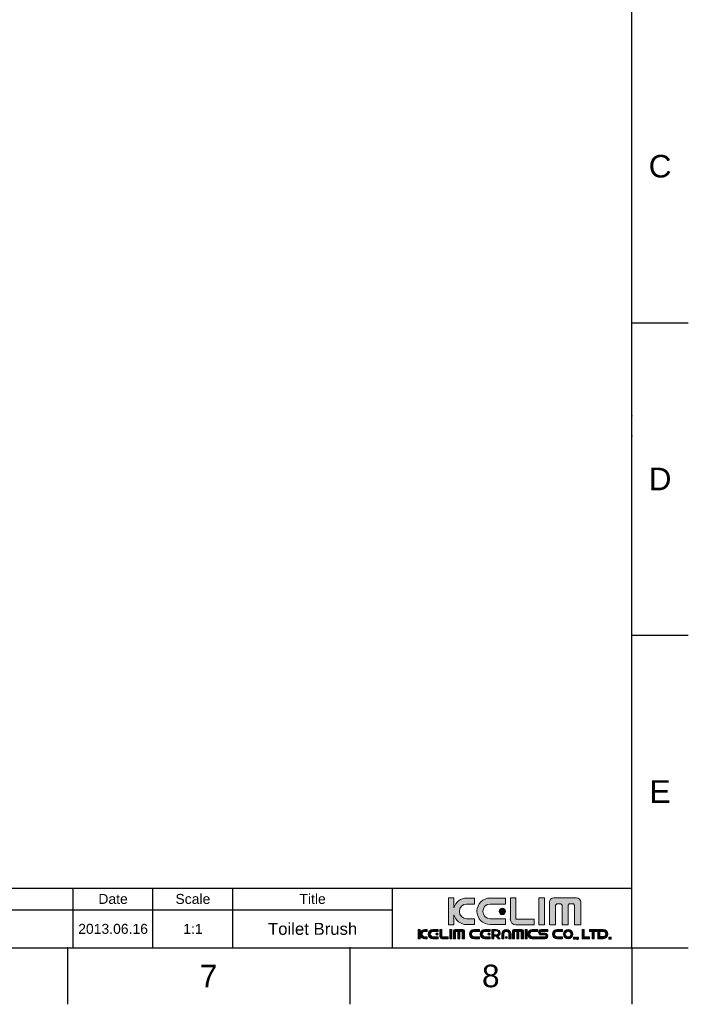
# Model space of a CAD drawing. Header units: millimetres. Extents: x 580 to 2065, y -13 to 1037.
# Tile 5 of 6: x 1646 to 2065, y -13 to 604. Entities that reach past the tile are written whole.
import ezdxf

# ---------------------------------------------------------------- set-up
doc = ezdxf.new("R2010")
doc.units = ezdxf.units.MM
doc.header["$LTSCALE"] = 0.1
doc.layers.add('FORM', color=7, linetype='Continuous')
doc.layers.add('TEXT', color=2, linetype='Continuous')
doc.styles.get("Standard").update_dxf_attribs({"font": 'arial_0.ttf'})

msp = doc.modelspace()

# ---------------------------------------------------------------- hatches: boundary and pattern name
at = {"layer": 'TEXT'}
h = msp.add_hatch(color=2, dxfattribs=at)
h.dxf.hatch_style = 2
edge = h.paths.add_edge_path()
edge.add_spline(control_points=[(1930.67, 40.36), (1930.67, 40.36), (1925.85, 40.36), (1925.85, 40.36), (1923.31, 40.36), (1921.27, 42.41), (1921.27, 44.93), (1921.27, 47.47), (1923.31, 49.52), (1925.85, 49.52), (1925.85, 49.52), (1930.67, 49.52), (1930.67, 49.52), (1930.67, 49.52), (1930.67, 53.3), (1930.67, 53.3), (1930.67, 53.3), (1925.91, 53.3), (1925.91, 53.3), (1922.09, 53.3), (1918.89, 50.74), (1917.91, 47.25), (1917.91, 47.25), (1917.91, 53.42), (1917.91, 53.42), (1917.91, 53.42), (1914.38, 53.42), (1914.38, 53.42), (1914.38, 53.42), (1914.38, 36.58), (1914.38, 36.58), (1914.38, 36.58), (1917.91, 36.58), (1917.91, 36.58), (1917.91, 36.58), (1917.91, 42.76), (1917.91, 42.76), (1918.89, 39.26), (1922.09, 36.69), (1925.91, 36.69), (1925.91, 36.69), (1930.67, 36.69), (1930.67, 36.69), (1930.67, 36.69), (1930.67, 40.36), (1930.67, 40.36)], knot_values=[0, 0, 0, 0, 1, 1, 1, 2, 2, 2, 3, 3, 3, 4, 4, 4, 5, 5, 5, 6, 6, 6, 7, 7, 7, 8, 8, 8, 9, 9, 9, 10, 10, 10, 11, 11, 11, 12, 12, 12, 13, 13, 13, 14, 14, 14, 15, 15, 15, 15], degree=3, periodic=0)
h = msp.add_hatch(color=256, dxfattribs=at)
h.dxf.hatch_style = 2
edge = h.paths.add_edge_path()
edge.add_spline(control_points=[(1940.63, 36.69), (1940.63, 36.69), (1950.23, 36.69), (1950.23, 36.69), (1950.23, 36.69), (1950.23, 40.36), (1950.23, 40.36), (1950.23, 40.36), (1940.57, 40.36), (1940.57, 40.36), (1938.04, 40.36), (1936, 42.41), (1936, 44.93), (1936, 47.47), (1938.04, 49.52), (1940.57, 49.52), (1940.57, 49.52), (1950.23, 49.52), (1950.23, 49.52), (1950.23, 49.52), (1950.23, 53.3), (1950.23, 53.3), (1950.23, 53.3), (1940.63, 53.3), (1940.63, 53.3), (1936.04, 53.3), (1932.33, 49.59), (1932.33, 45), (1932.33, 40.41), (1936.04, 36.69), (1940.63, 36.69)], knot_values=[0, 0, 0, 0, 1, 1, 1, 2, 2, 2, 3, 3, 3, 4, 4, 4, 5, 5, 5, 6, 6, 6, 7, 7, 7, 8, 8, 8, 9, 9, 9, 10, 10, 10, 10], degree=3, periodic=0)
h = msp.add_hatch(color=2, dxfattribs=at)
h.dxf.hatch_style = 2
edge = h.paths.add_edge_path()
edge.add_spline(control_points=[(1956.74, 36.56), (1956.74, 36.56), (1968.09, 36.56), (1968.09, 36.56), (1968.09, 36.56), (1968.09, 40.1), (1968.09, 40.1), (1968.09, 40.1), (1956.77, 40.1), (1956.77, 40.1), (1956.77, 40.1), (1956.75, 40.06), (1956.75, 40.06), (1956.75, 40.06), (1956.75, 53.42), (1956.75, 53.42), (1956.75, 53.42), (1953.22, 53.42), (1953.22, 53.42), (1953.22, 53.42), (1953.22, 40.1), (1953.22, 40.1), (1953.22, 40.1), (1953.21, 40.11), (1953.21, 40.11), (1953.21, 38.15), (1954.8, 36.55), (1956.77, 36.55), (1956.77, 36.55), (1956.74, 36.56), (1956.74, 36.56)], knot_values=[0, 0, 0, 0, 1, 1, 1, 2, 2, 2, 3, 3, 3, 4, 4, 4, 5, 5, 5, 6, 6, 6, 7, 7, 7, 8, 8, 8, 9, 9, 9, 10, 10, 10, 10], degree=3, periodic=0)
h = msp.add_hatch(color=2, dxfattribs=at)
h.dxf.hatch_style = 2
h.paths.add_polyline_path([(1974.57, 53.42), (1971.03, 53.42), (1971.03, 36.58), (1974.57, 36.58)])
h = msp.add_hatch(color=2, dxfattribs=at)
h.dxf.hatch_style = 2
edge = h.paths.add_edge_path()
edge.add_spline(control_points=[(1994.75, 53.34), (1994.75, 53.34), (1980.37, 53.34), (1980.37, 53.34), (1978.89, 53.34), (1977.69, 52.15), (1977.69, 50.68), (1977.69, 50.68), (1977.69, 36.6), (1977.69, 36.6), (1977.69, 36.6), (1981.51, 36.6), (1981.51, 36.6), (1981.51, 36.6), (1981.51, 48.94), (1981.51, 48.94), (1981.51, 48.94), (1982.31, 49.74), (1982.31, 49.74), (1982.31, 49.74), (1984.87, 49.74), (1984.87, 49.74), (1984.87, 49.74), (1985.67, 48.94), (1985.67, 48.94), (1985.67, 48.94), (1985.67, 36.6), (1985.67, 36.6), (1985.67, 36.6), (1989.36, 36.6), (1989.36, 36.6), (1989.36, 36.6), (1989.36, 48.94), (1989.36, 48.94), (1989.36, 48.94), (1990.17, 49.74), (1990.17, 49.74), (1990.17, 49.74), (1992.72, 49.74), (1992.72, 49.74), (1992.72, 49.74), (1993.51, 48.94), (1993.51, 48.94), (1993.51, 48.94), (1993.51, 36.6), (1993.51, 36.6), (1993.51, 36.6), (1997.43, 36.6), (1997.43, 36.6), (1997.43, 36.6), (1997.43, 50.68), (1997.43, 50.68), (1997.43, 52.15), (1996.23, 53.34), (1994.75, 53.34)], knot_values=[0, 0, 0, 0, 1, 1, 1, 2, 2, 2, 3, 3, 3, 4, 4, 4, 5, 5, 5, 6, 6, 6, 7, 7, 7, 8, 8, 8, 9, 9, 9, 10, 10, 10, 11, 11, 11, 12, 12, 12, 13, 13, 13, 14, 14, 14, 15, 15, 15, 16, 16, 16, 17, 17, 17, 18, 18, 18, 18], degree=3, periodic=0)
h = msp.add_hatch(color=2, dxfattribs=at)
h.dxf.hatch_style = 2
edge = h.paths.add_edge_path()
edge.add_spline(control_points=[(1946.18, 44.93), (1946.18, 43.83), (1947.08, 42.93), (1948.18, 42.93), (1949.29, 42.93), (1950.19, 43.83), (1950.19, 44.93), (1950.19, 46.05), (1949.29, 46.94), (1948.18, 46.94), (1947.08, 46.94), (1946.18, 46.05), (1946.18, 44.93)], knot_values=[0, 0, 0, 0, 1, 1, 1, 2, 2, 2, 3, 3, 3, 4, 4, 4, 4], degree=3, periodic=0)
h = msp.add_hatch(color=2, dxfattribs=at)
h.dxf.hatch_style = 2
edge = h.paths.add_edge_path()
edge.add_spline(control_points=[(1896.76, 31.5), (1896.76, 31.5), (1896.76, 33.66), (1896.76, 33.66), (1896.76, 33.66), (1895.53, 33.66), (1895.53, 33.66), (1895.53, 33.66), (1895.53, 27.78), (1895.53, 27.78), (1895.53, 27.78), (1896.76, 27.78), (1896.76, 27.78), (1896.76, 27.78), (1896.76, 29.95), (1896.76, 29.95), (1897.09, 28.73), (1898.21, 27.83), (1899.55, 27.83), (1899.55, 27.83), (1901.21, 27.83), (1901.21, 27.83), (1901.21, 27.83), (1901.21, 29.1), (1901.21, 29.1), (1901.21, 29.1), (1899.53, 29.1), (1899.53, 29.1), (1898.64, 29.1), (1897.93, 29.82), (1897.93, 30.7), (1897.93, 31.59), (1898.64, 32.3), (1899.53, 32.3), (1899.53, 32.3), (1901.21, 32.3), (1901.21, 32.3), (1901.21, 32.3), (1901.21, 33.62), (1901.21, 33.62), (1901.21, 33.62), (1899.55, 33.62), (1899.55, 33.62), (1898.21, 33.62), (1897.09, 32.72), (1896.76, 31.5)], knot_values=[0, 0, 0, 0, 1, 1, 1, 2, 2, 2, 3, 3, 3, 4, 4, 4, 5, 5, 5, 6, 6, 6, 7, 7, 7, 8, 8, 8, 9, 9, 9, 10, 10, 10, 11, 11, 11, 12, 12, 12, 13, 13, 13, 14, 14, 14, 15, 15, 15, 15], degree=3, periodic=0)
h = msp.add_hatch(color=2, dxfattribs=at)
h.dxf.hatch_style = 2
edge = h.paths.add_edge_path()
edge.add_spline(control_points=[(1901.78, 30.72), (1901.78, 29.12), (1903.08, 27.83), (1904.68, 27.83), (1904.68, 27.83), (1908.03, 27.83), (1908.03, 27.83), (1908.03, 27.83), (1908.03, 29.1), (1908.03, 29.1), (1908.03, 29.1), (1904.66, 29.1), (1904.66, 29.1), (1903.78, 29.1), (1903.06, 29.82), (1903.06, 30.7), (1903.06, 31.59), (1903.78, 32.3), (1904.66, 32.3), (1904.66, 32.3), (1908.03, 32.3), (1908.03, 32.3), (1908.03, 32.3), (1908.03, 33.62), (1908.03, 33.62), (1908.03, 33.62), (1904.68, 33.62), (1904.68, 33.62), (1903.08, 33.62), (1901.78, 32.32), (1901.78, 30.72)], knot_values=[0, 0, 0, 0, 1, 1, 1, 2, 2, 2, 3, 3, 3, 4, 4, 4, 5, 5, 5, 6, 6, 6, 7, 7, 7, 8, 8, 8, 9, 9, 9, 10, 10, 10, 10], degree=3, periodic=0)
h = msp.add_hatch(color=2, dxfattribs=at)
h.dxf.hatch_style = 2
edge = h.paths.add_edge_path()
edge.add_spline(control_points=[(1906.62, 30.7), (1906.62, 30.31), (1906.93, 30), (1907.31, 30), (1907.7, 30), (1908.01, 30.31), (1908.01, 30.7), (1908.01, 31.09), (1907.7, 31.4), (1907.31, 31.4), (1906.93, 31.4), (1906.62, 31.09), (1906.62, 30.7)], knot_values=[0, 0, 0, 0, 1, 1, 1, 2, 2, 2, 3, 3, 3, 4, 4, 4, 4], degree=3, periodic=0)
h = msp.add_hatch(color=2, dxfattribs=at)
h.dxf.hatch_style = 2
edge = h.paths.add_edge_path()
edge.add_spline(control_points=[(1910.3, 29), (1910.3, 29), (1910.3, 33.66), (1910.3, 33.66), (1910.3, 33.66), (1909.07, 33.66), (1909.07, 33.66), (1909.07, 33.66), (1909.07, 29.01), (1909.07, 29.01), (1909.07, 29.01), (1909.07, 29.02), (1909.07, 29.02), (1909.07, 28.33), (1909.62, 27.78), (1910.31, 27.78), (1910.31, 27.78), (1910.3, 27.78), (1910.3, 27.78), (1910.3, 27.78), (1914.26, 27.78), (1914.26, 27.78), (1914.26, 27.78), (1914.26, 29.01), (1914.26, 29.01), (1914.26, 29.01), (1910.31, 29.01), (1910.31, 29.01), (1910.31, 29.01), (1910.3, 29), (1910.3, 29)], knot_values=[0, 0, 0, 0, 1, 1, 1, 2, 2, 2, 3, 3, 3, 4, 4, 4, 5, 5, 5, 6, 6, 6, 7, 7, 7, 8, 8, 8, 9, 9, 9, 10, 10, 10, 10], degree=3, periodic=0)
h = msp.add_hatch(color=2, dxfattribs=at)
h.dxf.hatch_style = 2
h.paths.add_polyline_path([(1915.28, 27.78), (1916.52, 27.78), (1916.52, 33.66), (1915.28, 33.66)])
h = msp.add_hatch(color=2, dxfattribs=at)
h.dxf.hatch_style = 2
edge = h.paths.add_edge_path()
edge.add_spline(control_points=[(1923.56, 33.63), (1923.56, 33.63), (1918.54, 33.63), (1918.54, 33.63), (1918.02, 33.63), (1917.61, 33.22), (1917.61, 32.7), (1917.61, 32.7), (1917.61, 27.79), (1917.61, 27.79), (1917.61, 27.79), (1918.94, 27.79), (1918.94, 27.79), (1918.94, 27.79), (1918.94, 32.1), (1918.94, 32.1), (1918.94, 32.1), (1919.22, 32.38), (1919.22, 32.38), (1919.22, 32.38), (1920.11, 32.38), (1920.11, 32.38), (1920.11, 32.38), (1920.39, 32.1), (1920.39, 32.1), (1920.39, 32.1), (1920.39, 27.79), (1920.39, 27.79), (1920.39, 27.79), (1921.68, 27.79), (1921.68, 27.79), (1921.68, 27.79), (1921.68, 32.1), (1921.68, 32.1), (1921.68, 32.1), (1921.96, 32.38), (1921.96, 32.38), (1921.96, 32.38), (1922.85, 32.38), (1922.85, 32.38), (1922.85, 32.38), (1923.12, 32.1), (1923.12, 32.1), (1923.12, 32.1), (1923.12, 27.79), (1923.12, 27.79), (1923.12, 27.79), (1924.49, 27.79), (1924.49, 27.79), (1924.49, 27.79), (1924.49, 32.7), (1924.49, 32.7), (1924.49, 33.22), (1924.07, 33.63), (1923.56, 33.63)], knot_values=[0, 0, 0, 0, 1, 1, 1, 2, 2, 2, 3, 3, 3, 4, 4, 4, 5, 5, 5, 6, 6, 6, 7, 7, 7, 8, 8, 8, 9, 9, 9, 10, 10, 10, 11, 11, 11, 12, 12, 12, 13, 13, 13, 14, 14, 14, 15, 15, 15, 16, 16, 16, 17, 17, 17, 18, 18, 18, 18], degree=3, periodic=0)
h = msp.add_hatch(color=2, dxfattribs=at)
h.dxf.hatch_style = 2
edge = h.paths.add_edge_path()
edge.add_spline(control_points=[(1927.57, 30.72), (1927.57, 29.12), (1928.86, 27.83), (1930.46, 27.83), (1930.46, 27.83), (1933.81, 27.83), (1933.81, 27.83), (1933.81, 27.83), (1933.81, 29.1), (1933.81, 29.1), (1933.81, 29.1), (1930.44, 29.1), (1930.44, 29.1), (1929.56, 29.1), (1928.85, 29.82), (1928.85, 30.7), (1928.85, 31.59), (1929.56, 32.3), (1930.44, 32.3), (1930.44, 32.3), (1933.81, 32.3), (1933.81, 32.3), (1933.81, 32.3), (1933.81, 33.62), (1933.81, 33.62), (1933.81, 33.62), (1930.46, 33.62), (1930.46, 33.62), (1928.86, 33.62), (1927.57, 32.32), (1927.57, 30.72)], knot_values=[0, 0, 0, 0, 1, 1, 1, 2, 2, 2, 3, 3, 3, 4, 4, 4, 5, 5, 5, 6, 6, 6, 7, 7, 7, 8, 8, 8, 9, 9, 9, 10, 10, 10, 10], degree=3, periodic=0)
h = msp.add_hatch(color=2, dxfattribs=at)
h.dxf.hatch_style = 2
edge = h.paths.add_edge_path()
edge.add_spline(control_points=[(1934.39, 30.72), (1934.39, 29.12), (1935.68, 27.83), (1937.29, 27.83), (1937.29, 27.83), (1940.63, 27.83), (1940.63, 27.83), (1940.63, 27.83), (1940.63, 29.1), (1940.63, 29.1), (1940.63, 29.1), (1937.26, 29.1), (1937.26, 29.1), (1936.38, 29.1), (1935.67, 29.82), (1935.67, 30.7), (1935.67, 31.59), (1936.38, 32.3), (1937.26, 32.3), (1937.26, 32.3), (1940.63, 32.3), (1940.63, 32.3), (1940.63, 32.3), (1940.63, 33.62), (1940.63, 33.62), (1940.63, 33.62), (1937.29, 33.62), (1937.29, 33.62), (1935.68, 33.62), (1934.39, 32.32), (1934.39, 30.72)], knot_values=[0, 0, 0, 0, 1, 1, 1, 2, 2, 2, 3, 3, 3, 4, 4, 4, 5, 5, 5, 6, 6, 6, 7, 7, 7, 8, 8, 8, 9, 9, 9, 10, 10, 10, 10], degree=3, periodic=0)
h = msp.add_hatch(color=2, dxfattribs=at)
h.dxf.hatch_style = 2
edge = h.paths.add_edge_path()
edge.add_spline(control_points=[(1939.22, 30.7), (1939.22, 30.31), (1939.53, 30), (1939.92, 30), (1940.3, 30), (1940.62, 30.31), (1940.62, 30.7), (1940.62, 31.09), (1940.3, 31.4), (1939.92, 31.4), (1939.53, 31.4), (1939.22, 31.09), (1939.22, 30.7)], knot_values=[0, 0, 0, 0, 1, 1, 1, 2, 2, 2, 3, 3, 3, 4, 4, 4, 4], degree=3, periodic=0)
h = msp.add_hatch(color=2, dxfattribs=at)
h.dxf.hatch_style = 2
edge = h.paths.add_edge_path()
edge.add_spline(control_points=[(1946.86, 31.49), (1946.86, 32.69), (1945.76, 33.66), (1944.41, 33.66), (1944.41, 33.66), (1942.81, 33.66), (1942.81, 33.66), (1942.81, 33.66), (1941.58, 33.66), (1941.58, 33.66), (1941.58, 33.66), (1941.58, 32.7), (1941.58, 32.7), (1941.58, 32.7), (1941.58, 30.32), (1941.58, 30.32), (1941.58, 30.32), (1941.58, 29.33), (1941.58, 29.33), (1941.58, 29.33), (1941.58, 27.78), (1941.58, 27.78), (1941.58, 27.78), (1942.81, 27.78), (1942.81, 27.78), (1942.81, 27.78), (1942.81, 29.33), (1942.81, 29.33), (1942.81, 29.33), (1944.31, 29.33), (1944.31, 29.33), (1944.31, 29.33), (1945.62, 27.78), (1945.62, 27.78), (1945.62, 27.78), (1946.85, 27.78), (1946.85, 27.78), (1946.85, 27.78), (1945.39, 29.51), (1945.39, 29.51), (1946.25, 29.84), (1946.86, 30.61), (1946.86, 31.49)], knot_values=[0, 0, 0, 0, 1, 1, 1, 2, 2, 2, 3, 3, 3, 4, 4, 4, 5, 5, 5, 6, 6, 6, 7, 7, 7, 8, 8, 8, 9, 9, 9, 10, 10, 10, 11, 11, 11, 12, 12, 12, 13, 13, 13, 14, 14, 14, 14], degree=3, periodic=0)
edge = h.paths.add_edge_path()
edge.add_spline(control_points=[(1944.43, 30.32), (1944.43, 30.32), (1942.81, 30.32), (1942.81, 30.32), (1942.81, 30.32), (1942.81, 32.7), (1942.81, 32.7), (1942.81, 32.7), (1944.43, 32.7), (1944.43, 32.7), (1945.17, 32.7), (1945.78, 32.17), (1945.78, 31.51), (1945.78, 30.85), (1945.17, 30.32), (1944.43, 30.32)], knot_values=[0, 0, 0, 0, 1, 1, 1, 2, 2, 2, 3, 3, 3, 4, 4, 4, 5, 5, 5, 5], degree=3, periodic=0)
h = msp.add_hatch(color=2, dxfattribs=at)
h.dxf.hatch_style = 2
edge = h.paths.add_edge_path()
edge.add_spline(control_points=[(1950.74, 33.62), (1949.15, 33.62), (1947.85, 32.42), (1947.85, 30.93), (1947.85, 30.93), (1947.85, 27.83), (1947.85, 27.83), (1947.85, 27.83), (1949.13, 27.83), (1949.13, 27.83), (1949.13, 27.83), (1949.13, 30.95), (1949.13, 30.95), (1949.13, 31.77), (1949.84, 32.43), (1950.72, 32.43), (1951.61, 32.43), (1952.32, 31.77), (1952.32, 30.95), (1952.32, 30.95), (1952.32, 27.83), (1952.32, 27.83), (1952.32, 27.83), (1953.64, 27.83), (1953.64, 27.83), (1953.64, 27.83), (1953.64, 30.93), (1953.64, 30.93), (1953.64, 32.42), (1952.35, 33.62), (1950.74, 33.62)], knot_values=[0, 0, 0, 0, 1, 1, 1, 2, 2, 2, 3, 3, 3, 4, 4, 4, 5, 5, 5, 6, 6, 6, 7, 7, 7, 8, 8, 8, 9, 9, 9, 10, 10, 10, 10], degree=3, periodic=0)
h = msp.add_hatch(color=2, dxfattribs=at)
h.dxf.hatch_style = 2
edge = h.paths.add_edge_path()
edge.add_spline(control_points=[(1960.49, 33.63), (1960.49, 33.63), (1955.48, 33.63), (1955.48, 33.63), (1954.96, 33.63), (1954.54, 33.22), (1954.54, 32.7), (1954.54, 32.7), (1954.54, 27.79), (1954.54, 27.79), (1954.54, 27.79), (1955.88, 27.79), (1955.88, 27.79), (1955.88, 27.79), (1955.88, 32.1), (1955.88, 32.1), (1955.88, 32.1), (1956.15, 32.38), (1956.15, 32.38), (1956.15, 32.38), (1957.05, 32.38), (1957.05, 32.38), (1957.05, 32.38), (1957.32, 32.1), (1957.32, 32.1), (1957.32, 32.1), (1957.32, 27.79), (1957.32, 27.79), (1957.32, 27.79), (1958.61, 27.79), (1958.61, 27.79), (1958.61, 27.79), (1958.61, 32.1), (1958.61, 32.1), (1958.61, 32.1), (1958.89, 32.38), (1958.89, 32.38), (1958.89, 32.38), (1959.78, 32.38), (1959.78, 32.38), (1959.78, 32.38), (1960.06, 32.1), (1960.06, 32.1), (1960.06, 32.1), (1960.06, 27.79), (1960.06, 27.79), (1960.06, 27.79), (1961.43, 27.79), (1961.43, 27.79), (1961.43, 27.79), (1961.43, 32.7), (1961.43, 32.7), (1961.43, 33.22), (1961.01, 33.63), (1960.49, 33.63)], knot_values=[0, 0, 0, 0, 1, 1, 1, 2, 2, 2, 3, 3, 3, 4, 4, 4, 5, 5, 5, 6, 6, 6, 7, 7, 7, 8, 8, 8, 9, 9, 9, 10, 10, 10, 11, 11, 11, 12, 12, 12, 13, 13, 13, 14, 14, 14, 15, 15, 15, 16, 16, 16, 17, 17, 17, 18, 18, 18, 18], degree=3, periodic=0)
h = msp.add_hatch(color=2, dxfattribs=at)
h.dxf.hatch_style = 2
h.paths.add_polyline_path([(1962.5, 27.78), (1963.73, 27.78), (1963.73, 33.66), (1962.5, 33.66)])
h = msp.add_hatch(color=2, dxfattribs=at)
h.dxf.hatch_style = 2
edge = h.paths.add_edge_path()
edge.add_spline(control_points=[(1964.1, 30.72), (1964.1, 29.12), (1965.39, 27.83), (1966.99, 27.83), (1966.99, 27.83), (1970.34, 27.83), (1970.34, 27.83), (1970.34, 27.83), (1970.34, 29.1), (1970.34, 29.1), (1970.34, 29.1), (1966.97, 29.1), (1966.97, 29.1), (1966.09, 29.1), (1965.37, 29.82), (1965.37, 30.7), (1965.37, 31.59), (1966.09, 32.3), (1966.97, 32.3), (1966.97, 32.3), (1970.34, 32.3), (1970.34, 32.3), (1970.34, 32.3), (1970.34, 33.62), (1970.34, 33.62), (1970.34, 33.62), (1966.99, 33.62), (1966.99, 33.62), (1965.39, 33.62), (1964.1, 32.32), (1964.1, 30.72)], knot_values=[0, 0, 0, 0, 1, 1, 1, 2, 2, 2, 3, 3, 3, 4, 4, 4, 5, 5, 5, 6, 6, 6, 7, 7, 7, 8, 8, 8, 9, 9, 9, 10, 10, 10, 10], degree=3, periodic=0)
h = msp.add_hatch(color=2, dxfattribs=at)
h.dxf.hatch_style = 2
edge = h.paths.add_edge_path()
edge.add_spline(control_points=[(1970.96, 31.83), (1970.96, 30.03), (1972.78, 30.19), (1972.78, 30.19), (1972.78, 30.19), (1972.83, 30.19), (1972.83, 30.19), (1972.83, 30.19), (1974.8, 30.19), (1974.8, 30.19), (1974.8, 30.19), (1975.15, 30.19), (1975.15, 30.19), (1975.15, 30.19), (1975.63, 30.11), (1975.63, 29.65), (1975.63, 29.19), (1975.32, 29.01), (1975.15, 29.01), (1975.15, 29.01), (1970.96, 29.01), (1970.96, 29.01), (1970.96, 29.01), (1970.96, 27.83), (1970.96, 27.83), (1970.96, 27.83), (1975.12, 27.83), (1975.12, 27.83), (1975.12, 27.83), (1976.67, 27.83), (1976.67, 29.62), (1976.67, 31.41), (1974.84, 31.26), (1974.84, 31.26), (1974.84, 31.26), (1974.8, 31.26), (1974.8, 31.26), (1974.8, 31.26), (1972.83, 31.26), (1972.83, 31.26), (1972.83, 31.26), (1972.48, 31.26), (1972.48, 31.26), (1972.48, 31.26), (1972, 31.34), (1972, 31.8), (1972, 32.26), (1972.31, 32.43), (1972.48, 32.43), (1972.48, 32.43), (1976.67, 32.43), (1976.67, 32.43), (1976.67, 32.43), (1976.67, 33.62), (1976.67, 33.62), (1976.67, 33.62), (1972.51, 33.62), (1972.51, 33.62), (1972.51, 33.62), (1970.96, 33.62), (1970.96, 31.83)], knot_values=[0, 0, 0, 0, 1, 1, 1, 2, 2, 2, 3, 3, 3, 4, 4, 4, 5, 5, 5, 6, 6, 6, 7, 7, 7, 8, 8, 8, 9, 9, 9, 10, 10, 10, 11, 11, 11, 12, 12, 12, 13, 13, 13, 14, 14, 14, 15, 15, 15, 16, 16, 16, 17, 17, 17, 18, 18, 18, 19, 19, 19, 20, 20, 20, 20], degree=3, periodic=0)
h = msp.add_hatch(color=2, dxfattribs=at)
h.dxf.hatch_style = 2
edge = h.paths.add_edge_path()
edge.add_spline(control_points=[(1979.65, 30.72), (1979.65, 29.12), (1980.94, 27.83), (1982.54, 27.83), (1982.54, 27.83), (1985.89, 27.83), (1985.89, 27.83), (1985.89, 27.83), (1985.89, 29.1), (1985.89, 29.1), (1985.89, 29.1), (1982.52, 29.1), (1982.52, 29.1), (1981.64, 29.1), (1980.93, 29.82), (1980.93, 30.7), (1980.93, 31.59), (1981.64, 32.3), (1982.52, 32.3), (1982.52, 32.3), (1985.89, 32.3), (1985.89, 32.3), (1985.89, 32.3), (1985.89, 33.62), (1985.89, 33.62), (1985.89, 33.62), (1982.54, 33.62), (1982.54, 33.62), (1980.94, 33.62), (1979.65, 32.32), (1979.65, 30.72)], knot_values=[0, 0, 0, 0, 1, 1, 1, 2, 2, 2, 3, 3, 3, 4, 4, 4, 5, 5, 5, 6, 6, 6, 7, 7, 7, 8, 8, 8, 9, 9, 9, 10, 10, 10, 10], degree=3, periodic=0)
h = msp.add_hatch(color=2, dxfattribs=at)
h.dxf.hatch_style = 2
edge = h.paths.add_edge_path()
edge.add_spline(control_points=[(1989.43, 33.62), (1987.83, 33.62), (1986.53, 32.32), (1986.53, 30.72), (1986.53, 29.12), (1987.83, 27.83), (1989.43, 27.83), (1991.03, 27.83), (1992.32, 29.12), (1992.32, 30.72), (1992.32, 32.32), (1991.03, 33.62), (1989.43, 33.62)], knot_values=[0, 0, 0, 0, 1, 1, 1, 2, 2, 2, 3, 3, 3, 4, 4, 4, 4], degree=3, periodic=0)
edge = h.paths.add_edge_path()
edge.add_spline(control_points=[(1989.43, 28.95), (1988.45, 28.95), (1987.66, 29.75), (1987.66, 30.72), (1987.66, 31.7), (1988.45, 32.49), (1989.43, 32.49), (1990.4, 32.49), (1991.2, 31.7), (1991.2, 30.72), (1991.2, 29.75), (1990.4, 28.95), (1989.43, 28.95)], knot_values=[0, 0, 0, 0, 1, 1, 1, 2, 2, 2, 3, 3, 3, 4, 4, 4, 4], degree=3, periodic=0)
h = msp.add_hatch(color=2, dxfattribs=at)
h.dxf.hatch_style = 2
h.paths.add_polyline_path([(1999.55, 33.66), (1998.31, 33.66), (1998.31, 29.02), (1998.31, 27.78), (1999.55, 27.78), (2002.86, 27.78), (2002.86, 29.02), (1999.55, 29.02)])
h = msp.add_hatch(color=2, dxfattribs=at)
h.dxf.hatch_style = 2
h.paths.add_polyline_path([(2004.41, 33.66), (2002.76, 33.66), (2002.76, 32.43), (2004.41, 32.43), (2004.41, 27.78), (2005.64, 27.78), (2005.64, 32.43), (2007.3, 32.43), (2007.3, 33.66), (2005.64, 33.66)])
h = msp.add_hatch(color=2, dxfattribs=at)
h.dxf.hatch_style = 2
edge = h.paths.add_edge_path()
edge.add_spline(control_points=[(2011.44, 33.64), (2011.44, 33.64), (2008.09, 33.64), (2008.09, 33.64), (2008.09, 33.64), (2008.09, 27.85), (2008.09, 27.85), (2008.09, 27.85), (2011.44, 27.85), (2011.44, 27.85), (2013.04, 27.85), (2014.34, 29.14), (2014.34, 30.74), (2014.34, 32.34), (2013.04, 33.64), (2011.44, 33.64)], knot_values=[0, 0, 0, 0, 1, 1, 1, 2, 2, 2, 3, 3, 3, 4, 4, 4, 5, 5, 5, 5], degree=3, periodic=0)
edge = h.paths.add_edge_path()
edge.add_spline(control_points=[(2011.46, 29.17), (2011.46, 29.17), (2009.32, 29.17), (2009.32, 29.17), (2009.32, 29.17), (2009.32, 32.36), (2009.32, 32.36), (2009.32, 32.36), (2011.46, 32.36), (2011.46, 32.36), (2012.34, 32.36), (2013.06, 31.65), (2013.06, 30.76), (2013.06, 29.88), (2012.34, 29.17), (2011.46, 29.17)], knot_values=[0, 0, 0, 0, 1, 1, 1, 2, 2, 2, 3, 3, 3, 4, 4, 4, 5, 5, 5, 5], degree=3, periodic=0)
h = msp.add_hatch(color=2, dxfattribs=at)
h.dxf.hatch_style = 2
edge = h.paths.add_edge_path()
edge.add_spline(control_points=[(1950.76, 29.27), (1950.38, 29.27), (1950.07, 28.95), (1950.07, 28.57), (1950.07, 28.18), (1950.38, 27.87), (1950.76, 27.87), (1951.15, 27.87), (1951.46, 28.18), (1951.46, 28.57), (1951.46, 28.95), (1951.15, 29.27), (1950.76, 29.27)], knot_values=[0, 0, 0, 0, 1, 1, 1, 2, 2, 2, 3, 3, 3, 4, 4, 4, 4], degree=3, periodic=0)
h = msp.add_hatch(color=2, dxfattribs=at)
h.dxf.hatch_style = 2
h.paths.add_polyline_path([(1992.8, 27.6), (1994.08, 27.6), (1994.08, 28.88), (1992.8, 28.88)])
h = msp.add_hatch(color=2, dxfattribs=at)
h.dxf.hatch_style = 2
h.paths.add_polyline_path([(1994.67, 27.6), (1995.18, 27.6), (1994.82, 27.29), (1995.59, 27.29), (1995.95, 27.6), (1995.95, 28.88), (1994.67, 28.88)])
h = msp.add_hatch(color=2, dxfattribs=at)
h.dxf.hatch_style = 2
h.paths.add_polyline_path([(2015.01, 27.6), (2016.29, 27.6), (2016.29, 28.88), (2015.01, 28.88)])

# ---------------------------------------------------------------- linework, layer by layer
for p, q in [((2029.35, 22.08), (2029.35, 1001.37)), ((2029.35, 413.8), (2064.71, 413.8)), ((2029.35, 217.94), (2064.71, 217.94)), ((615.21, 22.08), (2029.35, 22.08)), ((1675.82, 22.08), (1675.82, -13.27)), ((1852.58, 22.08), (1852.58, -13.27)), ((2029.35, 22.08), (2064.71, 22.08)), ((2029.35, 22.08), (2029.35, -13.27))]:
    msp.add_line(p, q)
for p in [(2029.35, 413.8), (2029.35, 355.44), (2029.35, 342.94), (2029.35, 217.94), (1675.82, 22.08), (1852.58, 22.08)]:
    msp.add_point(p)
at = {"layer": 'FORM'}
for p, q in [((1353.1, 59.58), (2029.35, 59.58)), ((1679.35, 22.08), (1679.35, 59.58)), ((1679.35, 22.08), (1679.35, 59.58)), ((1679.35, 22.08), (1679.35, 59.58)), ((1729.35, 22.08), (1729.35, 59.58)), ((1779.35, 22.08), (1779.35, 59.58)), ((1879.35, 22.08), (1879.35, 59.58)), ((1529.35, 45.83), (1879.35, 45.83))]:
    msp.add_line(p, q, dxfattribs=at)
at = {"layer": 'TEXT', "lineweight": 0}
for points in [[(1974.57, 53.42), (1971.03, 53.42), (1971.03, 36.58), (1974.57, 36.58), (1974.57, 53.42)], [(1915.28, 27.78), (1916.52, 27.78), (1916.52, 33.66), (1915.28, 33.66), (1915.28, 27.78)], [(1962.5, 27.78), (1963.73, 27.78), (1963.73, 33.66), (1962.5, 33.66), (1962.5, 27.78)], [(1999.55, 33.66), (1998.31, 33.66), (1998.31, 29.02), (1998.31, 27.78), (1999.55, 27.78), (2002.86, 27.78), (2002.86, 29.02), (1999.55, 29.02), (1999.55, 33.66)], [(2004.41, 33.66), (2002.76, 33.66), (2002.76, 32.43), (2004.41, 32.43), (2004.41, 27.78), (2005.64, 27.78), (2005.64, 32.43), (2007.3, 32.43), (2007.3, 33.66), (2005.64, 33.66), (2004.41, 33.66)], [(1992.8, 27.6), (1994.08, 27.6), (1994.08, 28.88), (1992.8, 28.88), (1992.8, 27.6)], [(1994.67, 27.6), (1995.18, 27.6), (1994.82, 27.29), (1995.59, 27.29), (1995.95, 27.6), (1995.95, 28.88), (1994.67, 28.88), (1994.67, 27.6)], [(2015.01, 27.6), (2016.29, 27.6), (2016.29, 28.88), (2015.01, 28.88), (2015.01, 27.6)]]:
    msp.add_lwpolyline(points, dxfattribs=at)
for points, knots in [([(1930.67, 40.36), (1930.67, 40.36), (1925.85, 40.36), (1925.85, 40.36), (1923.31, 40.36), (1921.27, 42.41), (1921.27, 44.93), (1921.27, 47.47), (1923.31, 49.52), (1925.85, 49.52), (1925.85, 49.52), (1930.67, 49.52), (1930.67, 49.52), (1930.67, 49.52), (1930.67, 53.3), (1930.67, 53.3), (1930.67, 53.3), (1925.91, 53.3), (1925.91, 53.3), (1922.09, 53.3), (1918.89, 50.74), (1917.91, 47.25), (1917.91, 47.25), (1917.91, 53.42), (1917.91, 53.42), (1917.91, 53.42), (1914.38, 53.42), (1914.38, 53.42), (1914.38, 53.42), (1914.38, 36.58), (1914.38, 36.58), (1914.38, 36.58), (1917.91, 36.58), (1917.91, 36.58), (1917.91, 36.58), (1917.91, 42.76), (1917.91, 42.76), (1918.89, 39.26), (1922.09, 36.69), (1925.91, 36.69), (1925.91, 36.69), (1930.67, 36.69), (1930.67, 36.69), (1930.67, 36.69), (1930.67, 40.36), (1930.67, 40.36)], [0, 0, 0, 0, 1, 1, 1, 2, 2, 2, 3, 3, 3, 4, 4, 4, 5, 5, 5, 6, 6, 6, 7, 7, 7, 8, 8, 8, 9, 9, 9, 10, 10, 10, 11, 11, 11, 12, 12, 12, 13, 13, 13, 14, 14, 14, 15, 15, 15, 15]), ([(1940.63, 36.69), (1940.63, 36.69), (1950.23, 36.69), (1950.23, 36.69), (1950.23, 36.69), (1950.23, 40.36), (1950.23, 40.36), (1950.23, 40.36), (1940.57, 40.36), (1940.57, 40.36), (1938.04, 40.36), (1936, 42.41), (1936, 44.93), (1936, 47.47), (1938.04, 49.52), (1940.57, 49.52), (1940.57, 49.52), (1950.23, 49.52), (1950.23, 49.52), (1950.23, 49.52), (1950.23, 53.3), (1950.23, 53.3), (1950.23, 53.3), (1940.63, 53.3), (1940.63, 53.3), (1936.04, 53.3), (1932.33, 49.59), (1932.33, 45), (1932.33, 40.41), (1936.04, 36.69), (1940.63, 36.69)], [0, 0, 0, 0, 1, 1, 1, 2, 2, 2, 3, 3, 3, 4, 4, 4, 5, 5, 5, 6, 6, 6, 7, 7, 7, 8, 8, 8, 9, 9, 9, 10, 10, 10, 10]), ([(1956.74, 36.56), (1956.74, 36.56), (1968.09, 36.56), (1968.09, 36.56), (1968.09, 36.56), (1968.09, 40.1), (1968.09, 40.1), (1968.09, 40.1), (1956.77, 40.1), (1956.77, 40.1), (1956.77, 40.1), (1956.75, 40.06), (1956.75, 40.06), (1956.75, 40.06), (1956.75, 53.42), (1956.75, 53.42), (1956.75, 53.42), (1953.22, 53.42), (1953.22, 53.42), (1953.22, 53.42), (1953.22, 40.1), (1953.22, 40.1), (1953.22, 40.1), (1953.21, 40.11), (1953.21, 40.11), (1953.21, 38.15), (1954.8, 36.55), (1956.77, 36.55), (1956.77, 36.55), (1956.74, 36.56), (1956.74, 36.56)], [0, 0, 0, 0, 1, 1, 1, 2, 2, 2, 3, 3, 3, 4, 4, 4, 5, 5, 5, 6, 6, 6, 7, 7, 7, 8, 8, 8, 9, 9, 9, 10, 10, 10, 10]), ([(1994.75, 53.34), (1994.75, 53.34), (1980.37, 53.34), (1980.37, 53.34), (1978.89, 53.34), (1977.69, 52.15), (1977.69, 50.68), (1977.69, 50.68), (1977.69, 36.6), (1977.69, 36.6), (1977.69, 36.6), (1981.51, 36.6), (1981.51, 36.6), (1981.51, 36.6), (1981.51, 48.94), (1981.51, 48.94), (1981.51, 48.94), (1982.31, 49.74), (1982.31, 49.74), (1982.31, 49.74), (1984.87, 49.74), (1984.87, 49.74), (1984.87, 49.74), (1985.67, 48.94), (1985.67, 48.94), (1985.67, 48.94), (1985.67, 36.6), (1985.67, 36.6), (1985.67, 36.6), (1989.36, 36.6), (1989.36, 36.6), (1989.36, 36.6), (1989.36, 48.94), (1989.36, 48.94), (1989.36, 48.94), (1990.17, 49.74), (1990.17, 49.74), (1990.17, 49.74), (1992.72, 49.74), (1992.72, 49.74), (1992.72, 49.74), (1993.51, 48.94), (1993.51, 48.94), (1993.51, 48.94), (1993.51, 36.6), (1993.51, 36.6), (1993.51, 36.6), (1997.43, 36.6), (1997.43, 36.6), (1997.43, 36.6), (1997.43, 50.68), (1997.43, 50.68), (1997.43, 52.15), (1996.23, 53.34), (1994.75, 53.34)], [0, 0, 0, 0, 1, 1, 1, 2, 2, 2, 3, 3, 3, 4, 4, 4, 5, 5, 5, 6, 6, 6, 7, 7, 7, 8, 8, 8, 9, 9, 9, 10, 10, 10, 11, 11, 11, 12, 12, 12, 13, 13, 13, 14, 14, 14, 15, 15, 15, 16, 16, 16, 17, 17, 17, 18, 18, 18, 18]), ([(1946.18, 44.93), (1946.18, 43.83), (1947.08, 42.93), (1948.18, 42.93), (1949.29, 42.93), (1950.19, 43.83), (1950.19, 44.93), (1950.19, 46.05), (1949.29, 46.94), (1948.18, 46.94), (1947.08, 46.94), (1946.18, 46.05), (1946.18, 44.93)], [0, 0, 0, 0, 1, 1, 1, 2, 2, 2, 3, 3, 3, 4, 4, 4, 4]), ([(1896.76, 31.5), (1896.76, 31.5), (1896.76, 33.66), (1896.76, 33.66), (1896.76, 33.66), (1895.53, 33.66), (1895.53, 33.66), (1895.53, 33.66), (1895.53, 27.78), (1895.53, 27.78), (1895.53, 27.78), (1896.76, 27.78), (1896.76, 27.78), (1896.76, 27.78), (1896.76, 29.95), (1896.76, 29.95), (1897.09, 28.73), (1898.21, 27.83), (1899.55, 27.83), (1899.55, 27.83), (1901.21, 27.83), (1901.21, 27.83), (1901.21, 27.83), (1901.21, 29.1), (1901.21, 29.1), (1901.21, 29.1), (1899.53, 29.1), (1899.53, 29.1), (1898.64, 29.1), (1897.93, 29.82), (1897.93, 30.7), (1897.93, 31.59), (1898.64, 32.3), (1899.53, 32.3), (1899.53, 32.3), (1901.21, 32.3), (1901.21, 32.3), (1901.21, 32.3), (1901.21, 33.62), (1901.21, 33.62), (1901.21, 33.62), (1899.55, 33.62), (1899.55, 33.62), (1898.21, 33.62), (1897.09, 32.72), (1896.76, 31.5)], [0, 0, 0, 0, 1, 1, 1, 2, 2, 2, 3, 3, 3, 4, 4, 4, 5, 5, 5, 6, 6, 6, 7, 7, 7, 8, 8, 8, 9, 9, 9, 10, 10, 10, 11, 11, 11, 12, 12, 12, 13, 13, 13, 14, 14, 14, 15, 15, 15, 15]), ([(1901.78, 30.72), (1901.78, 29.12), (1903.08, 27.83), (1904.68, 27.83), (1904.68, 27.83), (1908.03, 27.83), (1908.03, 27.83), (1908.03, 27.83), (1908.03, 29.1), (1908.03, 29.1), (1908.03, 29.1), (1904.66, 29.1), (1904.66, 29.1), (1903.78, 29.1), (1903.06, 29.82), (1903.06, 30.7), (1903.06, 31.59), (1903.78, 32.3), (1904.66, 32.3), (1904.66, 32.3), (1908.03, 32.3), (1908.03, 32.3), (1908.03, 32.3), (1908.03, 33.62), (1908.03, 33.62), (1908.03, 33.62), (1904.68, 33.62), (1904.68, 33.62), (1903.08, 33.62), (1901.78, 32.32), (1901.78, 30.72)], [0, 0, 0, 0, 1, 1, 1, 2, 2, 2, 3, 3, 3, 4, 4, 4, 5, 5, 5, 6, 6, 6, 7, 7, 7, 8, 8, 8, 9, 9, 9, 10, 10, 10, 10]), ([(1906.62, 30.7), (1906.62, 30.31), (1906.93, 30), (1907.31, 30), (1907.7, 30), (1908.01, 30.31), (1908.01, 30.7), (1908.01, 31.09), (1907.7, 31.4), (1907.31, 31.4), (1906.93, 31.4), (1906.62, 31.09), (1906.62, 30.7)], [0, 0, 0, 0, 1, 1, 1, 2, 2, 2, 3, 3, 3, 4, 4, 4, 4]), ([(1910.3, 29), (1910.3, 29), (1910.3, 33.66), (1910.3, 33.66), (1910.3, 33.66), (1909.07, 33.66), (1909.07, 33.66), (1909.07, 33.66), (1909.07, 29.01), (1909.07, 29.01), (1909.07, 29.01), (1909.07, 29.02), (1909.07, 29.02), (1909.07, 28.33), (1909.62, 27.78), (1910.31, 27.78), (1910.31, 27.78), (1910.3, 27.78), (1910.3, 27.78), (1910.3, 27.78), (1914.26, 27.78), (1914.26, 27.78), (1914.26, 27.78), (1914.26, 29.01), (1914.26, 29.01), (1914.26, 29.01), (1910.31, 29.01), (1910.31, 29.01), (1910.31, 29.01), (1910.3, 29), (1910.3, 29)], [0, 0, 0, 0, 1, 1, 1, 2, 2, 2, 3, 3, 3, 4, 4, 4, 5, 5, 5, 6, 6, 6, 7, 7, 7, 8, 8, 8, 9, 9, 9, 10, 10, 10, 10]), ([(1923.56, 33.63), (1923.56, 33.63), (1918.54, 33.63), (1918.54, 33.63), (1918.02, 33.63), (1917.61, 33.22), (1917.61, 32.7), (1917.61, 32.7), (1917.61, 27.79), (1917.61, 27.79), (1917.61, 27.79), (1918.94, 27.79), (1918.94, 27.79), (1918.94, 27.79), (1918.94, 32.1), (1918.94, 32.1), (1918.94, 32.1), (1919.22, 32.38), (1919.22, 32.38), (1919.22, 32.38), (1920.11, 32.38), (1920.11, 32.38), (1920.11, 32.38), (1920.39, 32.1), (1920.39, 32.1), (1920.39, 32.1), (1920.39, 27.79), (1920.39, 27.79), (1920.39, 27.79), (1921.68, 27.79), (1921.68, 27.79), (1921.68, 27.79), (1921.68, 32.1), (1921.68, 32.1), (1921.68, 32.1), (1921.96, 32.38), (1921.96, 32.38), (1921.96, 32.38), (1922.85, 32.38), (1922.85, 32.38), (1922.85, 32.38), (1923.12, 32.1), (1923.12, 32.1), (1923.12, 32.1), (1923.12, 27.79), (1923.12, 27.79), (1923.12, 27.79), (1924.49, 27.79), (1924.49, 27.79), (1924.49, 27.79), (1924.49, 32.7), (1924.49, 32.7), (1924.49, 33.22), (1924.07, 33.63), (1923.56, 33.63)], [0, 0, 0, 0, 1, 1, 1, 2, 2, 2, 3, 3, 3, 4, 4, 4, 5, 5, 5, 6, 6, 6, 7, 7, 7, 8, 8, 8, 9, 9, 9, 10, 10, 10, 11, 11, 11, 12, 12, 12, 13, 13, 13, 14, 14, 14, 15, 15, 15, 16, 16, 16, 17, 17, 17, 18, 18, 18, 18]), ([(1927.57, 30.72), (1927.57, 29.12), (1928.86, 27.83), (1930.46, 27.83), (1930.46, 27.83), (1933.81, 27.83), (1933.81, 27.83), (1933.81, 27.83), (1933.81, 29.1), (1933.81, 29.1), (1933.81, 29.1), (1930.44, 29.1), (1930.44, 29.1), (1929.56, 29.1), (1928.85, 29.82), (1928.85, 30.7), (1928.85, 31.59), (1929.56, 32.3), (1930.44, 32.3), (1930.44, 32.3), (1933.81, 32.3), (1933.81, 32.3), (1933.81, 32.3), (1933.81, 33.62), (1933.81, 33.62), (1933.81, 33.62), (1930.46, 33.62), (1930.46, 33.62), (1928.86, 33.62), (1927.57, 32.32), (1927.57, 30.72)], [0, 0, 0, 0, 1, 1, 1, 2, 2, 2, 3, 3, 3, 4, 4, 4, 5, 5, 5, 6, 6, 6, 7, 7, 7, 8, 8, 8, 9, 9, 9, 10, 10, 10, 10]), ([(1934.39, 30.72), (1934.39, 29.12), (1935.68, 27.83), (1937.29, 27.83), (1937.29, 27.83), (1940.63, 27.83), (1940.63, 27.83), (1940.63, 27.83), (1940.63, 29.1), (1940.63, 29.1), (1940.63, 29.1), (1937.26, 29.1), (1937.26, 29.1), (1936.38, 29.1), (1935.67, 29.82), (1935.67, 30.7), (1935.67, 31.59), (1936.38, 32.3), (1937.26, 32.3), (1937.26, 32.3), (1940.63, 32.3), (1940.63, 32.3), (1940.63, 32.3), (1940.63, 33.62), (1940.63, 33.62), (1940.63, 33.62), (1937.29, 33.62), (1937.29, 33.62), (1935.68, 33.62), (1934.39, 32.32), (1934.39, 30.72)], [0, 0, 0, 0, 1, 1, 1, 2, 2, 2, 3, 3, 3, 4, 4, 4, 5, 5, 5, 6, 6, 6, 7, 7, 7, 8, 8, 8, 9, 9, 9, 10, 10, 10, 10]), ([(1939.22, 30.7), (1939.22, 30.31), (1939.53, 30), (1939.92, 30), (1940.3, 30), (1940.62, 30.31), (1940.62, 30.7), (1940.62, 31.09), (1940.3, 31.4), (1939.92, 31.4), (1939.53, 31.4), (1939.22, 31.09), (1939.22, 30.7)], [0, 0, 0, 0, 1, 1, 1, 2, 2, 2, 3, 3, 3, 4, 4, 4, 4]), ([(1946.86, 31.49), (1946.86, 32.69), (1945.76, 33.66), (1944.41, 33.66), (1944.41, 33.66), (1942.81, 33.66), (1942.81, 33.66), (1942.81, 33.66), (1941.58, 33.66), (1941.58, 33.66), (1941.58, 33.66), (1941.58, 32.7), (1941.58, 32.7), (1941.58, 32.7), (1941.58, 30.32), (1941.58, 30.32), (1941.58, 30.32), (1941.58, 29.33), (1941.58, 29.33), (1941.58, 29.33), (1941.58, 27.78), (1941.58, 27.78), (1941.58, 27.78), (1942.81, 27.78), (1942.81, 27.78), (1942.81, 27.78), (1942.81, 29.33), (1942.81, 29.33), (1942.81, 29.33), (1944.31, 29.33), (1944.31, 29.33), (1944.31, 29.33), (1945.62, 27.78), (1945.62, 27.78), (1945.62, 27.78), (1946.85, 27.78), (1946.85, 27.78), (1946.85, 27.78), (1945.39, 29.51), (1945.39, 29.51), (1946.25, 29.84), (1946.86, 30.61), (1946.86, 31.49)], [0, 0, 0, 0, 1, 1, 1, 2, 2, 2, 3, 3, 3, 4, 4, 4, 5, 5, 5, 6, 6, 6, 7, 7, 7, 8, 8, 8, 9, 9, 9, 10, 10, 10, 11, 11, 11, 12, 12, 12, 13, 13, 13, 14, 14, 14, 14]), ([(1944.43, 30.32), (1944.43, 30.32), (1942.81, 30.32), (1942.81, 30.32), (1942.81, 30.32), (1942.81, 32.7), (1942.81, 32.7), (1942.81, 32.7), (1944.43, 32.7), (1944.43, 32.7), (1945.17, 32.7), (1945.78, 32.17), (1945.78, 31.51), (1945.78, 30.85), (1945.17, 30.32), (1944.43, 30.32)], [0, 0, 0, 0, 1, 1, 1, 2, 2, 2, 3, 3, 3, 4, 4, 4, 5, 5, 5, 5]), ([(1950.74, 33.62), (1949.15, 33.62), (1947.85, 32.42), (1947.85, 30.93), (1947.85, 30.93), (1947.85, 27.83), (1947.85, 27.83), (1947.85, 27.83), (1949.13, 27.83), (1949.13, 27.83), (1949.13, 27.83), (1949.13, 30.95), (1949.13, 30.95), (1949.13, 31.77), (1949.84, 32.43), (1950.72, 32.43), (1951.61, 32.43), (1952.32, 31.77), (1952.32, 30.95), (1952.32, 30.95), (1952.32, 27.83), (1952.32, 27.83), (1952.32, 27.83), (1953.64, 27.83), (1953.64, 27.83), (1953.64, 27.83), (1953.64, 30.93), (1953.64, 30.93), (1953.64, 32.42), (1952.35, 33.62), (1950.74, 33.62)], [0, 0, 0, 0, 1, 1, 1, 2, 2, 2, 3, 3, 3, 4, 4, 4, 5, 5, 5, 6, 6, 6, 7, 7, 7, 8, 8, 8, 9, 9, 9, 10, 10, 10, 10]), ([(1960.49, 33.63), (1960.49, 33.63), (1955.48, 33.63), (1955.48, 33.63), (1954.96, 33.63), (1954.54, 33.22), (1954.54, 32.7), (1954.54, 32.7), (1954.54, 27.79), (1954.54, 27.79), (1954.54, 27.79), (1955.88, 27.79), (1955.88, 27.79), (1955.88, 27.79), (1955.88, 32.1), (1955.88, 32.1), (1955.88, 32.1), (1956.15, 32.38), (1956.15, 32.38), (1956.15, 32.38), (1957.05, 32.38), (1957.05, 32.38), (1957.05, 32.38), (1957.32, 32.1), (1957.32, 32.1), (1957.32, 32.1), (1957.32, 27.79), (1957.32, 27.79), (1957.32, 27.79), (1958.61, 27.79), (1958.61, 27.79), (1958.61, 27.79), (1958.61, 32.1), (1958.61, 32.1), (1958.61, 32.1), (1958.89, 32.38), (1958.89, 32.38), (1958.89, 32.38), (1959.78, 32.38), (1959.78, 32.38), (1959.78, 32.38), (1960.06, 32.1), (1960.06, 32.1), (1960.06, 32.1), (1960.06, 27.79), (1960.06, 27.79), (1960.06, 27.79), (1961.43, 27.79), (1961.43, 27.79), (1961.43, 27.79), (1961.43, 32.7), (1961.43, 32.7), (1961.43, 33.22), (1961.01, 33.63), (1960.49, 33.63)], [0, 0, 0, 0, 1, 1, 1, 2, 2, 2, 3, 3, 3, 4, 4, 4, 5, 5, 5, 6, 6, 6, 7, 7, 7, 8, 8, 8, 9, 9, 9, 10, 10, 10, 11, 11, 11, 12, 12, 12, 13, 13, 13, 14, 14, 14, 15, 15, 15, 16, 16, 16, 17, 17, 17, 18, 18, 18, 18]), ([(1964.1, 30.72), (1964.1, 29.12), (1965.39, 27.83), (1966.99, 27.83), (1966.99, 27.83), (1970.34, 27.83), (1970.34, 27.83), (1970.34, 27.83), (1970.34, 29.1), (1970.34, 29.1), (1970.34, 29.1), (1966.97, 29.1), (1966.97, 29.1), (1966.09, 29.1), (1965.37, 29.82), (1965.37, 30.7), (1965.37, 31.59), (1966.09, 32.3), (1966.97, 32.3), (1966.97, 32.3), (1970.34, 32.3), (1970.34, 32.3), (1970.34, 32.3), (1970.34, 33.62), (1970.34, 33.62), (1970.34, 33.62), (1966.99, 33.62), (1966.99, 33.62), (1965.39, 33.62), (1964.1, 32.32), (1964.1, 30.72)], [0, 0, 0, 0, 1, 1, 1, 2, 2, 2, 3, 3, 3, 4, 4, 4, 5, 5, 5, 6, 6, 6, 7, 7, 7, 8, 8, 8, 9, 9, 9, 10, 10, 10, 10]), ([(1970.96, 31.83), (1970.96, 30.03), (1972.78, 30.19), (1972.78, 30.19), (1972.78, 30.19), (1972.83, 30.19), (1972.83, 30.19), (1972.83, 30.19), (1974.8, 30.19), (1974.8, 30.19), (1974.8, 30.19), (1975.15, 30.19), (1975.15, 30.19), (1975.15, 30.19), (1975.63, 30.11), (1975.63, 29.65), (1975.63, 29.19), (1975.32, 29.01), (1975.15, 29.01), (1975.15, 29.01), (1970.96, 29.01), (1970.96, 29.01), (1970.96, 29.01), (1970.96, 27.83), (1970.96, 27.83), (1970.96, 27.83), (1975.12, 27.83), (1975.12, 27.83), (1975.12, 27.83), (1976.67, 27.83), (1976.67, 29.62), (1976.67, 31.41), (1974.84, 31.26), (1974.84, 31.26), (1974.84, 31.26), (1974.8, 31.26), (1974.8, 31.26), (1974.8, 31.26), (1972.83, 31.26), (1972.83, 31.26), (1972.83, 31.26), (1972.48, 31.26), (1972.48, 31.26), (1972.48, 31.26), (1972, 31.34), (1972, 31.8), (1972, 32.26), (1972.31, 32.43), (1972.48, 32.43), (1972.48, 32.43), (1976.67, 32.43), (1976.67, 32.43), (1976.67, 32.43), (1976.67, 33.62), (1976.67, 33.62), (1976.67, 33.62), (1972.51, 33.62), (1972.51, 33.62), (1972.51, 33.62), (1970.96, 33.62), (1970.96, 31.83)], [0, 0, 0, 0, 1, 1, 1, 2, 2, 2, 3, 3, 3, 4, 4, 4, 5, 5, 5, 6, 6, 6, 7, 7, 7, 8, 8, 8, 9, 9, 9, 10, 10, 10, 11, 11, 11, 12, 12, 12, 13, 13, 13, 14, 14, 14, 15, 15, 15, 16, 16, 16, 17, 17, 17, 18, 18, 18, 19, 19, 19, 20, 20, 20, 20]), ([(1979.65, 30.72), (1979.65, 29.12), (1980.94, 27.83), (1982.54, 27.83), (1982.54, 27.83), (1985.89, 27.83), (1985.89, 27.83), (1985.89, 27.83), (1985.89, 29.1), (1985.89, 29.1), (1985.89, 29.1), (1982.52, 29.1), (1982.52, 29.1), (1981.64, 29.1), (1980.93, 29.82), (1980.93, 30.7), (1980.93, 31.59), (1981.64, 32.3), (1982.52, 32.3), (1982.52, 32.3), (1985.89, 32.3), (1985.89, 32.3), (1985.89, 32.3), (1985.89, 33.62), (1985.89, 33.62), (1985.89, 33.62), (1982.54, 33.62), (1982.54, 33.62), (1980.94, 33.62), (1979.65, 32.32), (1979.65, 30.72)], [0, 0, 0, 0, 1, 1, 1, 2, 2, 2, 3, 3, 3, 4, 4, 4, 5, 5, 5, 6, 6, 6, 7, 7, 7, 8, 8, 8, 9, 9, 9, 10, 10, 10, 10]), ([(1989.43, 33.62), (1987.83, 33.62), (1986.53, 32.32), (1986.53, 30.72), (1986.53, 29.12), (1987.83, 27.83), (1989.43, 27.83), (1991.03, 27.83), (1992.32, 29.12), (1992.32, 30.72), (1992.32, 32.32), (1991.03, 33.62), (1989.43, 33.62)], [0, 0, 0, 0, 1, 1, 1, 2, 2, 2, 3, 3, 3, 4, 4, 4, 4]), ([(1989.43, 28.95), (1988.45, 28.95), (1987.66, 29.75), (1987.66, 30.72), (1987.66, 31.7), (1988.45, 32.49), (1989.43, 32.49), (1990.4, 32.49), (1991.2, 31.7), (1991.2, 30.72), (1991.2, 29.75), (1990.4, 28.95), (1989.43, 28.95)], [0, 0, 0, 0, 1, 1, 1, 2, 2, 2, 3, 3, 3, 4, 4, 4, 4]), ([(2011.44, 33.64), (2011.44, 33.64), (2008.09, 33.64), (2008.09, 33.64), (2008.09, 33.64), (2008.09, 27.85), (2008.09, 27.85), (2008.09, 27.85), (2011.44, 27.85), (2011.44, 27.85), (2013.04, 27.85), (2014.34, 29.14), (2014.34, 30.74), (2014.34, 32.34), (2013.04, 33.64), (2011.44, 33.64)], [0, 0, 0, 0, 1, 1, 1, 2, 2, 2, 3, 3, 3, 4, 4, 4, 5, 5, 5, 5]), ([(2011.46, 29.17), (2011.46, 29.17), (2009.32, 29.17), (2009.32, 29.17), (2009.32, 29.17), (2009.32, 32.36), (2009.32, 32.36), (2009.32, 32.36), (2011.46, 32.36), (2011.46, 32.36), (2012.34, 32.36), (2013.06, 31.65), (2013.06, 30.76), (2013.06, 29.88), (2012.34, 29.17), (2011.46, 29.17)], [0, 0, 0, 0, 1, 1, 1, 2, 2, 2, 3, 3, 3, 4, 4, 4, 5, 5, 5, 5]), ([(1950.76, 29.27), (1950.38, 29.27), (1950.07, 28.95), (1950.07, 28.57), (1950.07, 28.18), (1950.38, 27.87), (1950.76, 27.87), (1951.15, 27.87), (1951.46, 28.18), (1951.46, 28.57), (1951.46, 28.95), (1951.15, 29.27), (1950.76, 29.27)], [0, 0, 0, 0, 1, 1, 1, 2, 2, 2, 3, 3, 3, 4, 4, 4, 4])]:
    msp.add_open_spline(points, degree=3, knots=knots, dxfattribs=at)

# ---------------------------------------------------------------- texts
at = {"char_height": 14.14, "attachment_point": 5}
for s, width, insert in [('C', 10, (2047.03, 511.73)), ('D', 10, (2047.03, 315.87)), ('E', 10, (2047.03, 120.01)), ('7', 50, (1764.2, 4.4)), ('8', 50, (1940.97, 4.4))]:
    msp.add_mtext_dynamic_manual_height_columns(s, width=width, gutter_width=12.5, heights=[0], dxfattribs=dict(at, insert=insert))
at = {"layer": 'TEXT', "attachment_point": 5}
for s, width, insert, char_height in [('Date', 20, (1704.35, 52.71), 6.25), ('Scale', 20, (1754.35, 52.71), 6.25), ('Title', 40, (1829.35, 52.71), 6.25), ('2013.06.16', 20, (1704.35, 33.96), 6.25), ('1:1', 20, (1754.35, 33.96), 6.25), ('Toilet Brush', 94.6027, (1829.35, 33.96), 7.5)]:
    msp.add_mtext_dynamic_manual_height_columns(s, width=width, gutter_width=12.5, heights=[0], dxfattribs=dict(at, insert=insert, char_height=char_height))

doc.saveas('drawing.dxf')
